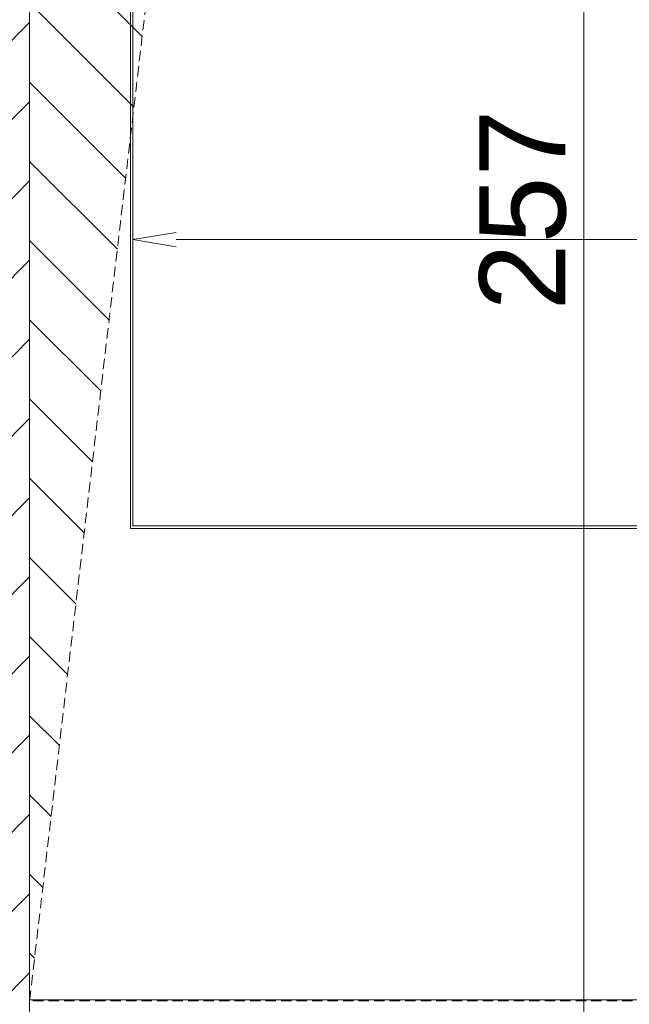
# Model space of a CAD drawing. Extents: x 100 to 2982, y 37 to 2050.
# Tile 34 of 130: x 664 to 734, y 1241 to 1355. Entities that reach past the tile are written whole.
import ezdxf
from ezdxf.xclip import XClip

# ---------------------------------------------------------------- set-up
doc = ezdxf.new("R2010")
doc.units = 0
doc.header["$MEASUREMENT"] = 0
doc.header["$XCLIPFRAME"] = 0
doc.linetypes.add('Przerywana gęsta', pattern=[9, 6, -3])
for name, color, linetype in [('299-A Wymiary Opisy', 7, 'Continuous'), ('420-K Ściany', 7, 'Continuous'), ('460-K Stropy', 7, 'Continuous'), ('820-G Rysunki Obrazki', 7, 'Continuous')]:
    doc.layers.add(name, color=color, linetype=linetype)
doc.styles.add('STYL_AUTOMATYCZNY_7', font='arial.ttf')

# ---------------------------------------------------------------- blocks, each defined once
blk = doc.blocks.new('Rysunek_1_1', base_point=(-18316.35, -206.53))
at = {"layer": '420-K Ściany', "linetype": 'Continuous', "lineweight": 5}
h = blk.add_hatch(dxfattribs=at)
h.set_pattern_fill('Beton_zbrojony_0001', color=170, style=0, pattern_type=2)
h.set_pattern_definition([(45, (-18316.349, -206.526), (-9.192388, 9.192388), []), (45, (-18320.945, -201.929), (-9.192388, 9.192388), [9.75, -3.25])])
h.paths.add_polyline_path([(664.8, 1204.51), (664.8, 1481.51), (640.8, 1481.51), (640.8, 1204.51)])
at = {"layer": '460-K Stropy', "linetype": 'Continuous', "lineweight": 13}
h = blk.add_hatch(dxfattribs=at)
h.set_pattern_fill('Cegła_zwykła_0001', color=2, style=0, pattern_type=2)
h.set_pattern_definition([(135, (-18316.349, -206.5255), (4.596194, 4.596194), [])])
h.paths.add_polyline_path([(664.8, 1241.51), (687.33, 1434.4), (944.8, 1461.51), (664.8, 1461.51)])
at = {"layer": '299-A Wymiary Opisy', "color": 85, "linetype": 'Continuous', "lineweight": 13, "ltscale": 0.2}
blk.add_line((729.15, 1204.51), (729.15, 1461.51), dxfattribs=at)
at = {"layer": '420-K Ściany', "color": 47, "linetype": 'Continuous', "lineweight": 15, "ltscale": 0.2, "flags": 128}
blk.add_lwpolyline([(664.8, 1204.51), (664.8, 1461.51)], dxfattribs=at)
at = {"layer": '460-K Stropy', "color": 1, "linetype": 'Przerywana gęsta', "lineweight": 13, "ltscale": 0.2, "flags": 128}
for points in [[(944.8, 1461.51), (664.8, 1461.51), (664.8, 1241.51), (944.8, 1241.51)], [(664.8, 1241.51), (687.33, 1434.4), (944.8, 1461.51), (664.8, 1461.51)]]:
    blk.add_lwpolyline(points, close=True, dxfattribs=at)
at = {"layer": '820-G Rysunki Obrazki', "color": 7, "linetype": 'Continuous', "lineweight": 13, "ltscale": 0.2}
for p, q in [((664.8, 1461.62), (664.8, 1241.62)), ((676.5, 1296.32), (676.5, 1436.92)), ((676.8, 1436.62), (676.8, 1296.62)), ((917.1, 1296.32), (676.5, 1296.32)), ((676.8, 1296.62), (916.8, 1296.62)), ((735.8, 1241.62), (664.8, 1241.62)), ((664.8, 1241.62), (944.8, 1241.62))]:
    blk.add_line(p, q, dxfattribs=at)
at = {"layer": '820-G Rysunki Obrazki', "color": 1, "linetype": 'Continuous', "lineweight": 13, "ltscale": 0.2}
for p, q in [((676.8, 1332.85), (676.8, 1327.35)), ((681.8, 1330.69), (676.8, 1329.85)), ((676.8, 1329.85), (681.8, 1329.02)), ((681.8, 1329.85), (911.8, 1329.85))]:
    blk.add_line(p, q, dxfattribs=at)
at = {"layer": '299-A Wymiary Opisy', "color": 46, "linetype": 'Continuous', "lineweight": 15, "insert": (727.15, 1321.63), "char_height": 10, "width": 22.7658, "attachment_point": 7, "rotation": 90, "style": 'STYL_AUTOMATYCZNY_7'}
blk.add_mtext('\\A1;{\\pql;\\fArial|b0|i0|c0|p38;257}', dxfattribs=at)

msp = doc.modelspace()

# ---------------------------------------------------------------- block references
at = {"layer": '820-G Rysunki Obrazki', "color": 65, "linetype": 'Continuous', "lineweight": 13, "ltscale": 0.2}
ref = msp.add_blockref('Rysunek_1_1', (-18316.35, -206.53), dxfattribs=at)
XClip(ref).set_block_clipping_path([(244.527027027, 75.2081975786), (2570.9054054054, 2024.1891891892)])

doc.saveas('drawing.dxf')
